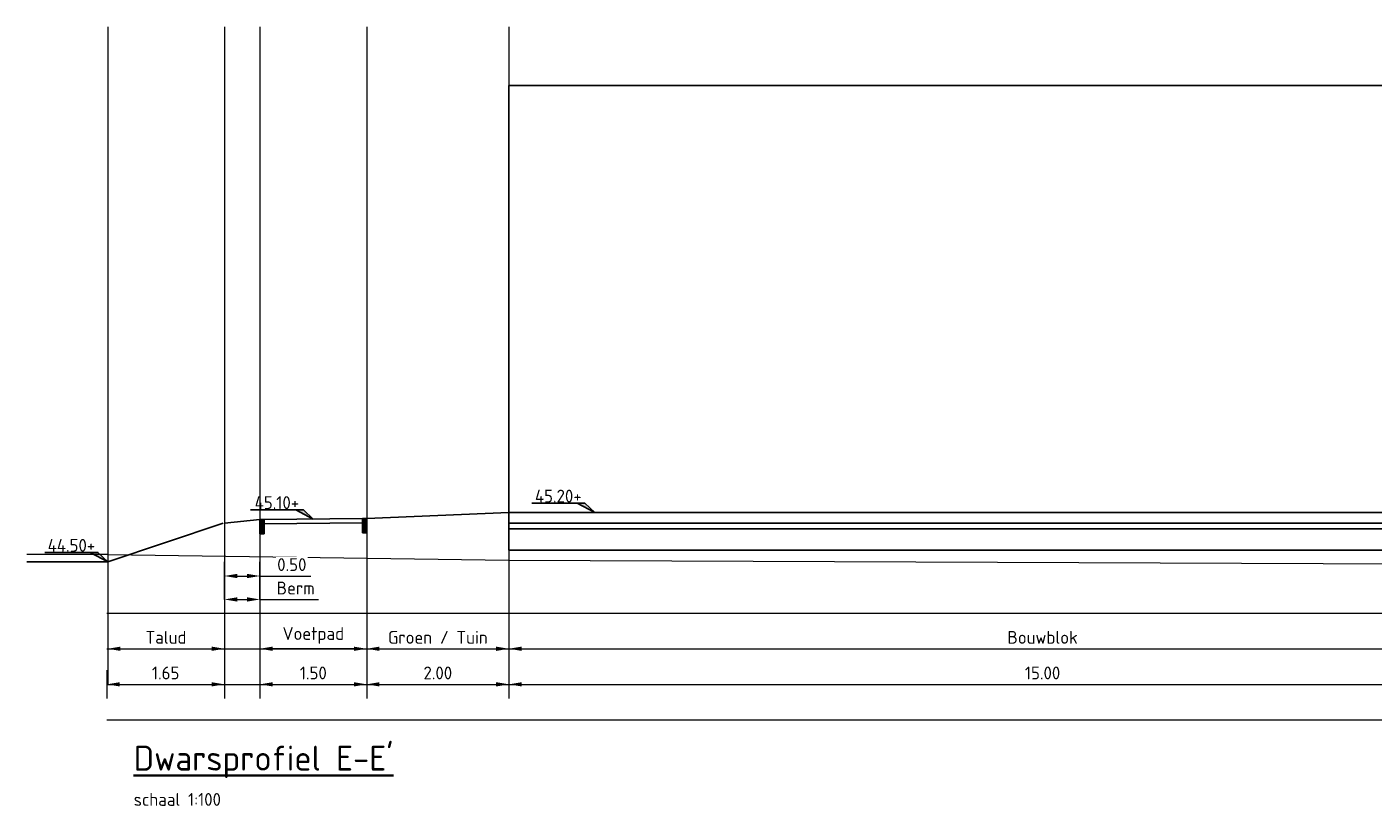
# Model space of a CAD drawing. Header units: metres. Extents: x 186340 to 190086, y 444329 to 445139.
# Tile 25 of 62: x 188567 to 188586, y 445000 to 445011. Entities that reach past the tile are written whole.
import ezdxf
from ezdxf.enums import TextEntityAlignment as Align

# ---------------------------------------------------------------- set-up
doc = ezdxf.new("R2010")
doc.units = ezdxf.units.M
doc.layers.get('0').update_dxf_attribs({"lineweight": 25})
doc.layers.get('Defpoints').update_dxf_attribs({"color": 5, "lineweight": 25})
doc.layers.add('B-WE-GR-MAAIVELD-GD', color=7, linetype='Continuous', lineweight=18, true_color=0x3f7f00)
for name, color, linetype, lineweight in [('N-WE-AL-HOOGTELABEL-SD', 7, 'Continuous', 25), ('N-WE-VH-ONTWERPLIJN-GD', 7, 'Continuous', 25), ('X-XX-AL-MAATVOERING-M', 7, 'Continuous', 18), ('X-XX-AL-T18D', 10, 'Continuous', 18), ('X-XX-AL-T35D', 50, 'Continuous', 35)]:
    doc.layers.add(name, color=color, linetype=linetype, lineweight=lineweight)
doc.layers.add('X-XX-AL-HULPLIJN-G', color=7, linetype='Continuous', lineweight=18, true_color=0xff7f9f, plot=False)
doc.styles.add('NLCS-ISO', font='NLCS-ISO.ttf')
doc.styles.add('NLCS-ISO-M100-T18', font='NLCS-ISO.ttf', dxfattribs={"height": 0.18})
doc.styles.add('NLCS-ISO-M100-T35', font='NLCS-ISO.ttf', dxfattribs={"height": 0.35})
doc.dimstyles.new('NLCS-M100-T18-PIJL_L2_H1', dxfattribs={"dimscale": 0.1, "dimtxt": 0.18, "dimasz": 1.8, "dimexe": 2, "dimexo": 2, "dimgap": 0.7, "dimtad": 1, "dimzin": 0, "dimdsep": 46, "dimtxsty": 'NLCS-ISO-M100-T18', "dimcen": 0, "dimdle": 2, "dimclrd": 256, "dimclre": 256, "dimclrt": 256, "dimadec": 1, "dimazin": 0, "dimtfac": 1, "dimtofl": 0, "dimtmove": 0, "dimatfit": 3, "dimfxl": 2, "dimfxlon": 1, "dimtfill": 1, "dimtfillclr": 256, "dimtolj": 1, "dimtzin": 0, "dimlwd": -1, "dimlwe": -1, "dimarcsym": 0})

# ---------------------------------------------------------------- blocks, each defined once
blk = doc.blocks.new('*U24')
blk.add_lwpolyline([(-8.84, 1.31), (-1.4, 1.31), (0, 0), (-2.46, 1.31)])
blk.add_solid([(-1.4, 1.31), (-2.46, 1.31), (0, 0)])
at = {"style": 'NLCS-ISO'}
blk.add_attdef('HGT', text='', height=1.8, dxfattribs=at).set_placement((-5.12, 1.41), align=Align.CENTER)
blk = doc.blocks.new('*D192')
at = {"layer": 'Defpoints', "color": 0, "transparency": 16777216}
for p in [(188567.891, 445002.277), (188569.531, 445002.277), (188569.531, 445001.777)]:
    blk.add_point(p, dxfattribs=at)
at = {"layer": 'X-XX-AL-MAATVOERING-M', "transparency": 16777216}
for p, q in [((188567.891, 445001.977), (188567.891, 445001.577)), ((188569.531, 445001.977), (188569.531, 445001.577)), ((188568.071, 445001.777), (188569.351, 445001.777))]:
    blk.add_line(p, q, dxfattribs=at)
for points in [[(188568.071, 445001.807), (188568.071, 445001.747), (188567.891, 445001.777)], [(188569.351, 445001.807), (188569.351, 445001.747), (188569.531, 445001.777)]]:
    blk.add_solid(points, dxfattribs=at)
at = {"layer": 'X-XX-AL-MAATVOERING-M', "transparency": 16777216, "insert": (188568.711, 445001.937), "char_height": 0.18, "attachment_point": 5, "style": 'NLCS-ISO-M100-T18', "bg_fill": 3, "box_fill_scale": 1.1, "bg_fill_color": 256, "bg_fill_true_color": 13158600, "bg_fill_transparency": 0}
blk.add_mtext('\\A1;Talud', dxfattribs=at)
blk = doc.blocks.new('*D193')
at = {"layer": 'Defpoints', "color": 0, "transparency": 16777216}
for p in [(188570.031, 445002.799), (188569.531, 445002.277), (188570.031, 445002.277)]:
    blk.add_point(p, dxfattribs=at)
at = {"layer": 'X-XX-AL-MAATVOERING-M', "transparency": 16777216}
for p, q in [((188569.531, 445002.599), (188569.531, 445002.999)), ((188570.031, 445002.599), (188570.031, 445002.999)), ((188569.711, 445002.799), (188569.851, 445002.799)), ((188570.031, 445002.799), (188570.747, 445002.799))]:
    blk.add_line(p, q, dxfattribs=at)
for points in [[(188569.711, 445002.829), (188569.711, 445002.769), (188569.531, 445002.799)], [(188569.851, 445002.829), (188569.851, 445002.769), (188570.031, 445002.799)]]:
    blk.add_solid(points, dxfattribs=at)
at = {"layer": 'X-XX-AL-MAATVOERING-M', "transparency": 16777216, "insert": (188570.479, 445002.959), "char_height": 0.18, "attachment_point": 5, "style": 'NLCS-ISO-M100-T18', "bg_fill": 3, "box_fill_scale": 1.1, "bg_fill_color": 256, "bg_fill_true_color": 13158600, "bg_fill_transparency": 0}
blk.add_mtext('\\A1;0.50', dxfattribs=at)
blk = doc.blocks.new('*D194')
at = {"layer": 'Defpoints', "color": 0, "transparency": 16777216}
for p in [(188570.031, 445002.47), (188569.531, 445002.277), (188570.031, 445002.277)]:
    blk.add_point(p, dxfattribs=at)
at = {"layer": 'X-XX-AL-MAATVOERING-M', "transparency": 16777216}
for p, q in [((188569.531, 445002.47), (188569.531, 445002.67)), ((188570.031, 445002.47), (188570.031, 445002.67)), ((188569.711, 445002.47), (188569.851, 445002.47)), ((188570.031, 445002.47), (188570.855, 445002.47))]:
    blk.add_line(p, q, dxfattribs=at)
for points in [[(188569.711, 445002.5), (188569.711, 445002.44), (188569.531, 445002.47)], [(188569.851, 445002.5), (188569.851, 445002.44), (188570.031, 445002.47)]]:
    blk.add_solid(points, dxfattribs=at)
at = {"layer": 'X-XX-AL-MAATVOERING-M', "transparency": 16777216, "insert": (188570.533, 445002.63), "char_height": 0.18, "attachment_point": 5, "style": 'NLCS-ISO-M100-T18', "bg_fill": 3, "box_fill_scale": 1.1, "bg_fill_color": 256, "bg_fill_true_color": 13158600, "bg_fill_transparency": 0}
blk.add_mtext('\\A1;Berm', dxfattribs=at)
blk = doc.blocks.new('*D195')
at = {"layer": 'Defpoints', "color": 0, "transparency": 16777216}
for p in [(188570.031, 445002.277), (188571.531, 445002.277), (188570.031, 445001.777)]:
    blk.add_point(p, dxfattribs=at)
at = {"layer": 'X-XX-AL-MAATVOERING-M', "transparency": 16777216}
for p, q in [((188570.031, 445001.977), (188570.031, 445001.577)), ((188571.531, 445001.977), (188571.531, 445001.577)), ((188571.351, 445001.777), (188570.211, 445001.777))]:
    blk.add_line(p, q, dxfattribs=at)
for points in [[(188570.211, 445001.807), (188570.211, 445001.747), (188570.031, 445001.777)], [(188571.351, 445001.807), (188571.351, 445001.747), (188571.531, 445001.777)]]:
    blk.add_solid(points, dxfattribs=at)
at = {"layer": 'X-XX-AL-MAATVOERING-M', "transparency": 16777216, "insert": (188570.781, 445001.964), "char_height": 0.18, "attachment_point": 5, "style": 'NLCS-ISO-M100-T18', "bg_fill": 3, "box_fill_scale": 1.1, "bg_fill_color": 256, "bg_fill_true_color": 13158600, "bg_fill_transparency": 0}
blk.add_mtext('\\A1;Voetpad', dxfattribs=at)
blk = doc.blocks.new('*D196')
at = {"layer": 'Defpoints', "color": 0, "transparency": 16777216}
for p in [(188571.531, 445002.277), (188573.531, 445002.277), (188573.531, 445001.777)]:
    blk.add_point(p, dxfattribs=at)
at = {"layer": 'X-XX-AL-MAATVOERING-M', "transparency": 16777216}
for p, q in [((188571.531, 445001.977), (188571.531, 445001.577)), ((188573.531, 445001.977), (188573.531, 445001.577)), ((188571.711, 445001.777), (188573.351, 445001.777))]:
    blk.add_line(p, q, dxfattribs=at)
for points in [[(188571.711, 445001.807), (188571.711, 445001.747), (188571.531, 445001.777)], [(188573.351, 445001.807), (188573.351, 445001.747), (188573.531, 445001.777)]]:
    blk.add_solid(points, dxfattribs=at)
at = {"layer": 'X-XX-AL-MAATVOERING-M', "transparency": 16777216, "insert": (188572.531, 445001.937), "char_height": 0.18, "attachment_point": 5, "style": 'NLCS-ISO-M100-T18', "bg_fill": 3, "box_fill_scale": 1.1, "bg_fill_color": 256, "bg_fill_true_color": 13158600, "bg_fill_transparency": 0}
blk.add_mtext('\\A1;Groen / Tuin', dxfattribs=at)
blk = doc.blocks.new('*D197')
at = {"layer": 'Defpoints', "color": 0, "transparency": 16777216}
for p in [(188573.531, 445002.277), (188588.531, 445002.277), (188588.531, 445001.777)]:
    blk.add_point(p, dxfattribs=at)
at = {"layer": 'X-XX-AL-MAATVOERING-M', "transparency": 16777216}
for p, q in [((188573.531, 445001.977), (188573.531, 445001.577)), ((188588.531, 445001.977), (188588.531, 445001.577)), ((188573.711, 445001.777), (188588.351, 445001.777))]:
    blk.add_line(p, q, dxfattribs=at)
for points in [[(188573.711, 445001.807), (188573.711, 445001.747), (188573.531, 445001.777)], [(188588.351, 445001.807), (188588.351, 445001.747), (188588.531, 445001.777)]]:
    blk.add_solid(points, dxfattribs=at)
at = {"layer": 'X-XX-AL-MAATVOERING-M', "transparency": 16777216, "insert": (188581.031, 445001.937), "char_height": 0.18, "attachment_point": 5, "style": 'NLCS-ISO-M100-T18', "bg_fill": 3, "box_fill_scale": 1.1, "bg_fill_color": 256, "bg_fill_true_color": 13158600, "bg_fill_transparency": 0}
blk.add_mtext('\\A1;Bouwblok', dxfattribs=at)
blk = doc.blocks.new('*D206')
at = {"layer": 'Defpoints', "color": 0, "transparency": 16777216}
for p in [(188567.881, 445001.777), (188569.531, 445001.777), (188569.531, 445001.277)]:
    blk.add_point(p, dxfattribs=at)
at = {"layer": 'X-XX-AL-MAATVOERING-M', "transparency": 16777216}
for p, q in [((188567.881, 445001.477), (188567.881, 445001.077)), ((188569.531, 445001.477), (188569.531, 445001.077)), ((188568.061, 445001.277), (188569.351, 445001.277))]:
    blk.add_line(p, q, dxfattribs=at)
for points in [[(188568.061, 445001.307), (188568.061, 445001.247), (188567.881, 445001.277)], [(188569.351, 445001.307), (188569.351, 445001.247), (188569.531, 445001.277)]]:
    blk.add_solid(points, dxfattribs=at)
at = {"layer": 'X-XX-AL-MAATVOERING-M', "transparency": 16777216, "insert": (188568.706, 445001.437), "char_height": 0.18, "attachment_point": 5, "style": 'NLCS-ISO-M100-T18', "bg_fill": 3, "box_fill_scale": 1.1, "bg_fill_color": 256, "bg_fill_true_color": 13158600, "bg_fill_transparency": 0}
blk.add_mtext('\\A1;1.65', dxfattribs=at)
blk = doc.blocks.new('*D207')
at = {"layer": 'Defpoints', "color": 0, "transparency": 16777216}
for p in [(188570.031, 445001.777), (188571.531, 445001.777), (188571.531, 445001.277)]:
    blk.add_point(p, dxfattribs=at)
at = {"layer": 'X-XX-AL-MAATVOERING-M', "transparency": 16777216}
for p, q in [((188570.031, 445001.477), (188570.031, 445001.077)), ((188571.531, 445001.477), (188571.531, 445001.077)), ((188570.211, 445001.277), (188571.351, 445001.277))]:
    blk.add_line(p, q, dxfattribs=at)
for points in [[(188570.211, 445001.307), (188570.211, 445001.247), (188570.031, 445001.277)], [(188571.351, 445001.307), (188571.351, 445001.247), (188571.531, 445001.277)]]:
    blk.add_solid(points, dxfattribs=at)
at = {"layer": 'X-XX-AL-MAATVOERING-M', "transparency": 16777216, "insert": (188570.781, 445001.437), "char_height": 0.18, "attachment_point": 5, "style": 'NLCS-ISO-M100-T18', "bg_fill": 3, "box_fill_scale": 1.1, "bg_fill_color": 256, "bg_fill_true_color": 13158600, "bg_fill_transparency": 0}
blk.add_mtext('\\A1;1.50', dxfattribs=at)
blk = doc.blocks.new('*D208')
at = {"layer": 'Defpoints', "color": 0, "transparency": 16777216}
for p in [(188571.531, 445001.777), (188573.531, 445001.777), (188573.531, 445001.277)]:
    blk.add_point(p, dxfattribs=at)
at = {"layer": 'X-XX-AL-MAATVOERING-M', "transparency": 16777216}
for p, q in [((188571.531, 445001.477), (188571.531, 445001.077)), ((188573.531, 445001.477), (188573.531, 445001.077)), ((188571.711, 445001.277), (188573.351, 445001.277))]:
    blk.add_line(p, q, dxfattribs=at)
for points in [[(188571.711, 445001.307), (188571.711, 445001.247), (188571.531, 445001.277)], [(188573.351, 445001.307), (188573.351, 445001.247), (188573.531, 445001.277)]]:
    blk.add_solid(points, dxfattribs=at)
at = {"layer": 'X-XX-AL-MAATVOERING-M', "transparency": 16777216, "insert": (188572.531, 445001.437), "char_height": 0.18, "attachment_point": 5, "style": 'NLCS-ISO-M100-T18', "bg_fill": 3, "box_fill_scale": 1.1, "bg_fill_color": 256, "bg_fill_true_color": 13158600, "bg_fill_transparency": 0}
blk.add_mtext('\\A1;2.00', dxfattribs=at)
blk = doc.blocks.new('*D209')
at = {"layer": 'Defpoints', "color": 0, "transparency": 16777216}
for p in [(188573.531, 445001.777), (188588.531, 445001.777), (188588.531, 445001.277)]:
    blk.add_point(p, dxfattribs=at)
at = {"layer": 'X-XX-AL-MAATVOERING-M', "transparency": 16777216}
for p, q in [((188573.531, 445001.477), (188573.531, 445001.077)), ((188588.531, 445001.477), (188588.531, 445001.077)), ((188573.711, 445001.277), (188588.351, 445001.277))]:
    blk.add_line(p, q, dxfattribs=at)
for points in [[(188573.711, 445001.307), (188573.711, 445001.247), (188573.531, 445001.277)], [(188588.351, 445001.307), (188588.351, 445001.247), (188588.531, 445001.277)]]:
    blk.add_solid(points, dxfattribs=at)
at = {"layer": 'X-XX-AL-MAATVOERING-M', "transparency": 16777216, "insert": (188581.031, 445001.437), "char_height": 0.18, "attachment_point": 5, "style": 'NLCS-ISO-M100-T18', "bg_fill": 3, "box_fill_scale": 1.1, "bg_fill_color": 256, "bg_fill_true_color": 13158600, "bg_fill_transparency": 0}
blk.add_mtext('\\A1;15.00', dxfattribs=at)

msp = doc.modelspace()

# ---------------------------------------------------------------- hatches: boundary and pattern name
for points in [[(188570.091, 445003.391), (188570.031, 445003.391), (188570.031, 445003.591), (188570.091, 445003.591)], [(188571.471, 445003.406), (188571.531, 445003.406), (188571.531, 445003.606), (188571.471, 445003.606)]]:
    msp.add_hatch(color=253).paths.add_polyline_path(points)

# ---------------------------------------------------------------- linework, layer by layer
at = {"layer": 'B-WE-GR-MAAIVELD-GD'}
msp.add_line((188567.893, 445003.099), (188566.756, 445003.099), dxfattribs=at)
at = {"layer": 'B-WE-GR-MAAIVELD-GD', "flags": 128}
for points in [[(188567.893, 445003.099), (188573.531, 445003.021)], [(188573.531, 445003.021), (188586.116, 445002.969)]]:
    msp.add_lwpolyline(points, dxfattribs=at)
at = {"layer": 'N-WE-VH-ONTWERPLIJN-GD'}
for p, q in [((188570.091, 445003.591), (188570.091, 445003.531)), ((188567.893, 445002.999), (188566.756, 445002.999))]:
    msp.add_line(p, q, dxfattribs=at)
at = {"layer": 'N-WE-VH-ONTWERPLIJN-GD', "flags": 128}
for points in [[(188588.531, 445003.591), (188588.531, 445009.691), (188573.531, 445009.691), (188573.531, 445003.161)], [(188573.531, 445003.691), (188571.531, 445003.606)], [(188588.531, 445003.691), (188573.531, 445003.691)], [(188569.516, 445003.54), (188567.893, 445002.999)], [(188570.031, 445003.591), (188569.531, 445003.541)], [(188571.471, 445003.606), (188570.091, 445003.591)], [(188571.471, 445003.546), (188570.091, 445003.531)], [(188588.531, 445003.541), (188573.531, 445003.541)], [(188588.531, 445003.461), (188573.531, 445003.461)], [(188588.531, 445003.161), (188573.531, 445003.161)]]:
    msp.add_lwpolyline(points, dxfattribs=at)
for points in [[(188570.091, 445003.391), (188570.031, 445003.391), (188570.031, 445003.591), (188570.091, 445003.591)], [(188571.471, 445003.406), (188571.531, 445003.406), (188571.531, 445003.606), (188571.471, 445003.606)]]:
    msp.add_lwpolyline(points, close=True, dxfattribs=at)
at = {"layer": 'X-XX-AL-HULPLIJN-G'}
for p, q in [((188567.891, 445010.513), (188567.891, 445001.277)), ((188569.531, 445010.513), (188569.531, 445001.277)), ((188570.031, 445010.513), (188570.031, 445001.277)), ((188571.531, 445010.513), (188571.531, 445001.277)), ((188573.531, 445010.513), (188573.531, 445001.277)), ((188567.881, 445002.277), (188607.281, 445002.277)), ((188567.881, 445001.777), (188607.281, 445001.777)), ((188567.881, 445001.277), (188607.281, 445001.277)), ((188567.881, 445000.777), (188607.281, 445000.777))]:
    msp.add_line(p, q, dxfattribs=at)

# ---------------------------------------------------------------- block references
at = {"layer": 'N-WE-AL-HOOGTELABEL-SD', "xscale": 0.1, "yscale": 0.1, "zscale": 0.1}
for p, values in [((188570.781, 445003.599), {'HGT': '45.10+'}), ((188574.736, 445003.691), {'HGT': '45.20+'}), ((188567.893, 445002.999), {'HGT': '44.50+'})]:
    msp.add_blockref('*U24', p, dxfattribs=at).add_auto_attribs(values)

# ---------------------------------------------------------------- texts
at = {"layer": 'X-XX-AL-T18D', "insert": (188568.256, 444999.75), "char_height": 0.18, "attachment_point": 1, "style": 'NLCS-ISO-M100-T18'}
msp.add_mtext_dynamic_manual_height_columns('schaal 1:100', width=6.95788, gutter_width=0.5, heights=[0], dxfattribs=at)
at = {"layer": 'X-XX-AL-T35D', "insert": (188568.256, 445000.415), "char_height": 0.35, "attachment_point": 1, "style": 'NLCS-ISO-M100-T35'}
msp.add_mtext_dynamic_manual_height_columns("{\\LDwarsprofiel E-E' }", width=6.95788, gutter_width=0.5, heights=[0], dxfattribs=at)

# ---------------------------------------------------------------- next in the draw order: dimensions: what is measured, and where the dimension line sits
at = {"layer": 'X-XX-AL-MAATVOERING-M'}
dim = msp.add_linear_dim(base=(188569.531, 445001.777), p1=(188567.891, 445002.277), p2=(188569.531, 445002.277), text='Talud', dimstyle='NLCS-M100-T18-PIJL_L2_H1', dxfattribs=at)
dim.commit()
dim.dimension.update_dxf_attribs({"geometry": '*D192', "text_midpoint": (188568.711, 445001.937)})

# ---------------------------------------------------------------- next in the draw order: dimensions: what is measured, and where the dimension line sits
for base, p1, p2, picture, middle in [((188570.031, 445002.799), (188569.531, 445002.277), (188570.031, 445002.277), '*D193', (188570.479, 445002.959)), ((188569.531, 445001.277), (188567.881, 445001.777), (188569.531, 445001.777), '*D206', (188568.706, 445001.437))]:
    dim = msp.add_linear_dim(base=base, p1=p1, p2=p2, dimstyle='NLCS-M100-T18-PIJL_L2_H1', dxfattribs=at)
    dim.commit()
    dim.dimension.update_dxf_attribs({"geometry": picture, "text_midpoint": middle})

# ---------------------------------------------------------------- next in the draw order: dimensions: what is measured, and where the dimension line sits
dim = msp.add_linear_dim(base=(188570.031, 445002.47), p1=(188569.531, 445002.277), p2=(188570.031, 445002.277), text='Berm', dimstyle='NLCS-M100-T18-PIJL_L2_H1', dxfattribs=at)
dim.commit()
dim.dimension.update_dxf_attribs({"geometry": '*D194', "text_midpoint": (188570.533, 445002.63)})

# ---------------------------------------------------------------- next in the draw order: dimensions: what is measured, and where the dimension line sits
dim = msp.add_linear_dim(base=(188570.031, 445001.777), p1=(188571.531, 445002.277), p2=(188570.031, 445002.277), text='Voetpad', dimstyle='NLCS-M100-T18-PIJL_L2_H1', dxfattribs=at)
dim.commit()
dim.dimension.update_dxf_attribs({"geometry": '*D195', "text_midpoint": (188570.781, 445001.964)})

# ---------------------------------------------------------------- next in the draw order: dimensions: what is measured, and where the dimension line sits
dim = msp.add_linear_dim(base=(188573.531, 445001.777), p1=(188571.531, 445002.277), p2=(188573.531, 445002.277), text='Groen / Tuin', dimstyle='NLCS-M100-T18-PIJL_L2_H1', dxfattribs=at)
dim.commit()
dim.dimension.update_dxf_attribs({"geometry": '*D196', "text_midpoint": (188572.531, 445001.937)})

# ---------------------------------------------------------------- next in the draw order: dimensions: what is measured, and where the dimension line sits
dim = msp.add_linear_dim(base=(188588.531, 445001.777), p1=(188573.531, 445002.277), p2=(188588.531, 445002.277), text='Bouwblok', dimstyle='NLCS-M100-T18-PIJL_L2_H1', dxfattribs=at)
dim.commit()
dim.dimension.update_dxf_attribs({"geometry": '*D197', "text_midpoint": (188581.031, 445001.937)})
dim = msp.add_linear_dim(base=(188571.531, 445001.277), p1=(188570.031, 445001.777), p2=(188571.531, 445001.777), dimstyle='NLCS-M100-T18-PIJL_L2_H1', dxfattribs=at)
dim.commit()
dim.dimension.update_dxf_attribs({"geometry": '*D207', "text_midpoint": (188570.781, 445001.437)})

# ---------------------------------------------------------------- next in the draw order: dimensions: what is measured, and where the dimension line sits
dim = msp.add_linear_dim(base=(188573.531, 445001.277), p1=(188571.531, 445001.777), p2=(188573.531, 445001.777), dimstyle='NLCS-M100-T18-PIJL_L2_H1', dxfattribs=at)
dim.commit()
dim.dimension.update_dxf_attribs({"geometry": '*D208', "text_midpoint": (188572.531, 445001.437)})

# ---------------------------------------------------------------- next in the draw order: dimensions: what is measured, and where the dimension line sits
dim = msp.add_linear_dim(base=(188588.531, 445001.277), p1=(188573.531, 445001.777), p2=(188588.531, 445001.777), dimstyle='NLCS-M100-T18-PIJL_L2_H1', dxfattribs=at)
dim.commit()
dim.dimension.update_dxf_attribs({"geometry": '*D209', "text_midpoint": (188581.031, 445001.437)})

doc.saveas('drawing.dxf')
